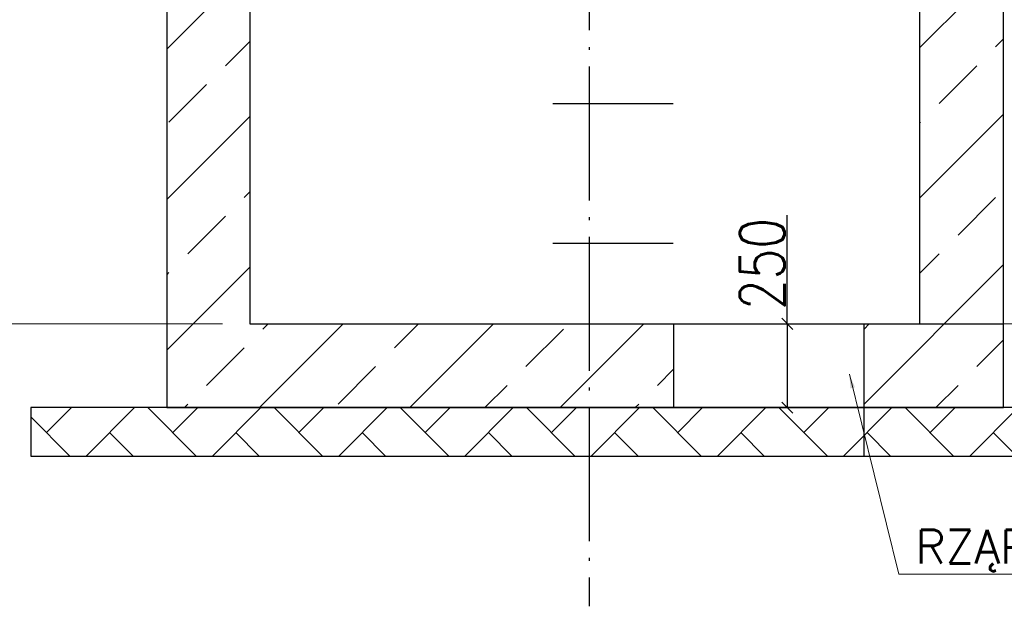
# Model space of a CAD drawing. Header units: millimetres. Extents: x 150273 to 195680, y -17536 to -5179.
# Tile 2 of 29: x 151813 to 153578, y -12182 to -11132. Entities that reach past the tile are written whole.
import ezdxf

# ---------------------------------------------------------------- set-up
doc = ezdxf.new("R2010")
doc.units = ezdxf.units.MM
doc.linetypes.add('ACAD_ISO04W100', pattern=[30.5, 24, -3, 0.5, -3])
for name, color, linetype, lineweight in [('_tb_armatura', 3, 'Continuous', 30), ('_tb_opis', 30, 'Continuous', 25), ('_tb_wymiar', 142, 'Continuous', 15), ('_tb_ściany', 7, 'Continuous', 30)]:
    doc.layers.add(name, color=color, linetype=linetype, lineweight=lineweight)
doc.layers.add('KRESKOWANIE', color=7, linetype='Continuous')
doc.styles.add('ROMANS', font='romans.shx', dxfattribs={"width": 0.8})
doc.styles.get("Standard").update_dxf_attribs({"font": 'times.ttf'})
doc.dimstyles.new('ISO-25', dxfattribs={"dimtxt": 70, "dimasz": 20, "dimexe": 1, "dimexo": 0.625, "dimgap": 20, "dimtad": 1, "dimdec": 0, "dimtxsty": 'Standard', "dimblk": 'ARCHTICK', "dimcen": 4, "dimclrd": 256, "dimclre": 256, "dimclrt": 256, "dimadec": 0, "dimazin": 0, "dimtfac": 1, "dimtdec": 0, "dimtmove": 0, "dimatfit": 3, "dimfxl": 1, "dimlwd": -1, "dimlwe": -1, "dimarcsym": 0})
doc.dimstyles.new('TB_1_10', dxfattribs={"dimtxt": 25, "dimasz": 25, "dimexe": 5, "dimexo": 5, "dimtad": 1, "dimtxsty": 'ROMANS', "dimblk": 'ARCHTICK', "dimcen": 2.5, "dimclrd": 256, "dimclre": 256, "dimclrt": 256, "dimadec": 0, "dimazin": 0, "dimtfac": 1, "dimtmove": 0, "dimatfit": 3, "dimfxl": 1, "dimlwd": 20, "dimlwe": 20, "dimarcsym": 0})

# ---------------------------------------------------------------- blocks, each defined once
blk = doc.blocks.new('_Oblique')
at = {"layer": '_tb_ściany', "color": 0, "lineweight": -2}
blk.add_line((-0.5, -0.5), (0.5, 0.5), dxfattribs=at)
blk = doc.blocks.new('*D14')
at = {"layer": '_tb_wymiar', "lineweight": 15, "transparency": 16777216}
for p, q in [((150608.8, -10844.6), (150600, -10844.6)), ((152176.8, -11676.2), (150600, -11676.2))]:
    blk.add_line(p, q, dxfattribs=at)
at = {"layer": '_tb_wymiar', "lineweight": 25, "transparency": 16777216}
blk.add_line((150601, -10844.6), (150601, -11676.2), dxfattribs=at)
at = {"layer": 'Defpoints', "color": 0, "transparency": 16777216}
for p in [(150658.8, -10844.6), (150601, -11676.2), (152226.8, -11676.2)]:
    blk.add_point(p, dxfattribs=at)
at = {"layer": '_tb_wymiar', "lineweight": 25, "transparency": 16777216, "xscale": 40, "yscale": 40, "zscale": 40}
for p, rotation in [((150601, -10844.6), 90), ((150601, -11676.2), 270)]:
    blk.add_blockref('_Oblique', p, dxfattribs=dict(at, rotation=rotation))
at = {"layer": '_tb_wymiar', "lineweight": 20, "ltscale": 3, "transparency": 16777216, "insert": (150556, -11260.4), "char_height": 80, "attachment_point": 5, "rotation": 90, "style": 'ROMANS'}
blk.add_mtext('~800', dxfattribs=at)
blk = doc.blocks.new('_ArchTick')
at = {"layer": '_tb_armatura', "color": 0, "const_width": 0.15}
blk.add_lwpolyline([(-0.5, -0.5), (0.5, 0.5)], dxfattribs=at)
blk = doc.blocks.new('*D16')
at = {"layer": '_tb_wymiar', "lineweight": 25, "transparency": 16777216}
for q in [(153189.1, -11481.6), (153189.1, -11826.2)]:
    blk.add_line((153189.1, -11676.2), q, dxfattribs=at)
at = {"layer": '_tb_wymiar', "lineweight": 15, "transparency": 16777216}
for p, q in [((153220.9, -11676.2), (153188.1, -11676.2)), ((153220.9, -11826.2), (153188.1, -11826.2))]:
    blk.add_line(p, q, dxfattribs=at)
at = {"layer": 'Defpoints', "color": 0, "transparency": 16777216}
for p in [(153270.9, -11676.2), (153189.1, -11826.2), (153270.9, -11826.2)]:
    blk.add_point(p, dxfattribs=at)
at = {"layer": '_tb_wymiar', "lineweight": 25, "transparency": 16777216, "xscale": 20, "yscale": 20, "zscale": 20}
for p, rotation in [((153189.1, -11676.2), 90), ((153189.1, -11826.2), 270)]:
    blk.add_blockref('_Oblique', p, dxfattribs=dict(at, rotation=rotation))
at = {"layer": '_tb_wymiar', "ltscale": 3, "transparency": 16777216, "insert": (153144.1, -11568.9), "char_height": 80, "attachment_point": 5, "rotation": 90, "style": 'ROMANS'}
blk.add_mtext('250', dxfattribs=at)
blk = doc.blocks.new('*D45')
at = {"layer": '_tb_wymiar', "lineweight": 15, "transparency": 16777216}
for p, q in [((153476.8, -9676.5), (154443.4, -9676.5)), ((153476.9, -11676.2), (154443.4, -11676.2))]:
    blk.add_line(p, q, dxfattribs=at)
at = {"layer": '_tb_wymiar', "lineweight": 25, "transparency": 16777216}
blk.add_line((154442.4, -9676.5), (154442.4, -11676.2), dxfattribs=at)
at = {"layer": 'Defpoints', "color": 0, "transparency": 16777216}
for p in [(153426.8, -9676.5), (153426.9, -11676.2), (154442.4, -11676.2)]:
    blk.add_point(p, dxfattribs=at)
at = {"layer": '_tb_wymiar', "lineweight": 25, "transparency": 16777216, "xscale": 40, "yscale": 40, "zscale": 40}
for p, rotation in [((154442.4, -9676.5), 90), ((154442.4, -11676.2), 270)]:
    blk.add_blockref('_Oblique', p, dxfattribs=dict(at, rotation=rotation))
at = {"layer": '_tb_wymiar', "lineweight": 20, "ltscale": 3, "transparency": 16777216, "insert": (154397.4, -10676.4), "char_height": 80, "attachment_point": 5, "rotation": 90, "style": 'ROMANS'}
blk.add_mtext('2000', dxfattribs=at)

msp = doc.modelspace()

# ---------------------------------------------------------------- hatches: boundary and pattern name
at = {"layer": '_tb_armatura', "lineweight": 20, "ltscale": 3}
h = msp.add_hatch(dxfattribs=at)
h.set_pattern_fill('ANSI33', color=252, scale=30, style=0)
h.paths.add_polyline_path([(152225.4, -10910.9), (152226.8, -9676.5), (152530.8, -9676.5), (152530.8, -9676.5), (152530.8, -9526.5), (152530.8, -9526.5), (152076.8, -9526.5), (152076.8, -10750.3), (152076.8, -11826.2), (152076.8, -11826.2), (152519.6, -11826.2), (152519.6, -11826.2), (152639.4, -11676.2), (152225.5, -11676.2)])
h.paths.add_polyline_path([(153121, -9676.5), (153426.8, -9676.5), (153426.8, -10785.9), (153478, -10786.1), (153478, -10759.1), (153510.6, -10759.1), (153510.6, -10786.1), (153573.9, -10786.2), (153573.9, -10824.8), (153576.8, -10824.8), (153576.8, -10821.6), (153576.8, -9526.5), (153121, -9526.5), (153121, -9526.5), (153121, -9676.5)])
h.paths.add_polyline_path([(153426.8, -10904.3), (153426.8, -11676.2), (153426.8, -11676.2), (153576.8, -11676.2), (153576.8, -11676.2), (153576.8, -10864.9), (153573.9, -10864.9), (153573.9, -10864.9), (153573.9, -10904), (153510.6, -10904.1), (153510.6, -10931.1), (153478, -10931.1), (153478, -10904.1)])
h.paths.add_polyline_path([(153576.8, -11826.2), (153576.8, -11676.2), (153576.8, -11676.2), (153326.8, -11676.2), (153326.8, -11676.2), (153326.8, -11826.2), (153326.8, -11826.2), (153576.8, -11826.2)])
h.paths.add_polyline_path([(152519.6, -11826.2), (152834.2, -11826.2), (152834.2, -11826.2), (152834.2, -11676.2), (152639.4, -11676.2), (152519.6, -11826.2)])
h.paths.add_polyline_path([(152985.9, -11826.2), (152985.9, -11676.2), (152985.9, -11676.2), (152834.2, -11676.2), (152834.2, -11826.2), (152834.2, -11826.2), (152985.9, -11826.2)])
at = {"layer": 'KRESKOWANIE'}
h = msp.add_hatch(dxfattribs=at)
h.set_pattern_fill('AR-HBONE', color=256, scale=20, style=0)
h.set_pattern_definition([(135, (203281.97, -20525.975), (-9e-15, 113.13708), [240, -80]), (45, (203225.4, -20469.41), (-9e-15, 113.13708), [240, -80])])
h.paths.add_polyline_path([(153863.5, -11826.2), (151832.9, -11826.2), (151832.9, -11912.9), (153863.5, -11913)])

# ---------------------------------------------------------------- linework, layer by layer
at = {"linetype": 'ACAD_ISO04W100', "ltscale": 10}
msp.add_line((152834.2, -8775.4), (152834.2, -12181.9), dxfattribs=at)
at = {"color": 252, "lineweight": 30, "ltscale": 3}
msp.add_lwpolyline([(153426.8, -11676.2), (153426.8, -9676.5), (152226.8, -9676.5), (152225.4, -10910.9)], dxfattribs=at)
for points in [[(152076.8, -10750.3), (152076.8, -11826.2), (153576.8, -11826.2), (153576.8, -10821.6)], [(152225.4, -10910.9), (152225.5, -11676.2), (153576.8, -11676.2)]]:
    msp.add_lwpolyline(points)
at = {"layer": '_tb_armatura'}
for p, q in [((152984.2, -11282.4), (152768.8, -11282.4)), ((152984.2, -11532.4), (152768.8, -11532.4))]:
    msp.add_line(p, q, dxfattribs=at)
at = {"layer": 'KRESKOWANIE'}
for p, q in [((152985.9, -11826.2), (152985.9, -11676.2)), ((153326.8, -11913), (153326.8, -11676.2))]:
    msp.add_line(p, q, dxfattribs=at)
msp.add_lwpolyline([(153863.5, -11826.2), (151832.9, -11826.2), (151832.9, -11912.9), (153863.5, -11913)], close=True, dxfattribs=at)

# ---------------------------------------------------------------- texts
at = {"layer": '_tb_opis', "insert": (153419, -12082.3), "char_height": 60, "attachment_point": 4}
msp.add_mtext('{\\Fromans.shx|c238;RZĄPIE}', dxfattribs=at)

# ---------------------------------------------------------------- dimensions: what is measured, and where the dimension line sits
at = {"layer": '_tb_wymiar', "lineweight": 20}
dim = msp.add_linear_dim(base=(154442.4, -11676.2), p1=(153426.8, -9676.5), p2=(153426.9, -11676.2), angle=90, dimstyle='ISO-25', override={"dimtxt": 80, "dimasz": 40, "dimexo": 50, "dimgap": 5, "dimtxsty": 'ROMANS', "dimblk1": 'Oblique', "dimblk2": 'Oblique', "dimsah": 1, "dimlwd": 25, "dimlwe": 15}, dxfattribs=at)
dim.commit()
dim.dimension.update_dxf_attribs({"geometry": '*D45', "text_midpoint": (154397.4, -10676.4)})
dim = msp.add_linear_dim(base=(150601, -11676.2), p1=(150658.8, -10844.6), p2=(152226.8, -11676.2), angle=90, text='~800', dimstyle='ISO-25', override={"dimtxt": 80, "dimasz": 40, "dimexo": 50, "dimgap": 5, "dimtxsty": 'ROMANS', "dimblk1": 'Oblique', "dimblk2": 'Oblique', "dimsah": 1, "dimlwd": 25, "dimlwe": 15}, dxfattribs=at)
dim.commit()
dim.dimension.update_dxf_attribs({"geometry": '*D14', "text_midpoint": (150556, -11260.4)})
at = {"layer": '_tb_wymiar'}
dim = msp.add_linear_dim(base=(153189.1, -11826.2), p1=(153270.9, -11676.2), p2=(153270.9, -11826.2), angle=270, text='250', dimstyle='ISO-25', override={"dimtxt": 80, "dimexo": 50, "dimgap": 5, "dimtxsty": 'ROMANS', "dimblk1": 'Oblique', "dimblk2": 'Oblique', "dimsah": 1, "dimlwd": 25, "dimlwe": 15}, dxfattribs=at)
dim.commit()
dim.dimension.update_dxf_attribs({"geometry": '*D16', "text_midpoint": (153189.1, -11568.9), "dimtype": 161})

# ---------------------------------------------------------------- leaders
at = {"layer": '_tb_opis', "ltscale": 0.1, "annotation_type": 0, "has_hookline": 1, "hookline_direction": 0, "text_width": 288.6}
msp.add_leader([(153300.3, -11766.4), (153389, -12124.4), (153414, -12124.4)], dimstyle='TB_1_10', override={"dimtxt": 1.5, "dimgap": 5}, dxfattribs=at)

doc.saveas('drawing.dxf')
